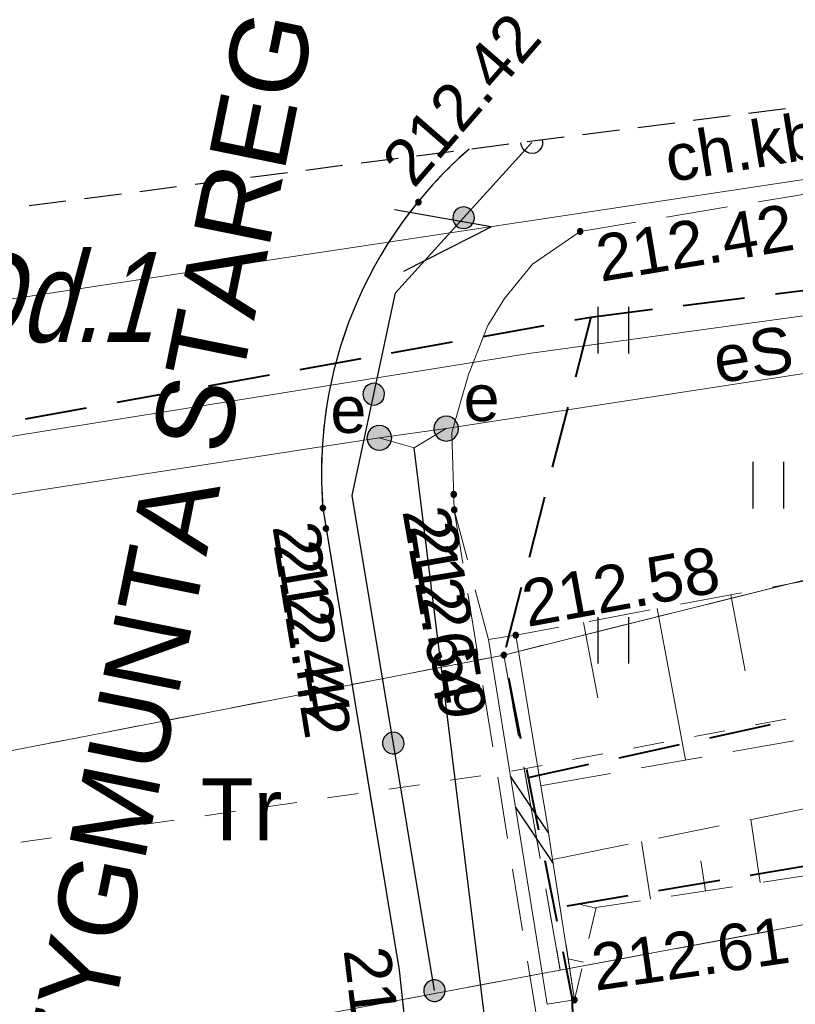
# Model space of a CAD drawing. Header units: metres. Extents: x 7419414 to 7419803, y 5549484 to 5549731.
# Tile 97 of 102: x 7419591 to 7419604, y 5549662 to 5549678. Entities that reach past the tile are written whole.
import ezdxf
from ezdxf.enums import TextEntityAlignment as Align

# ---------------------------------------------------------------- set-up
doc = ezdxf.new("R2010")
doc.units = ezdxf.units.M
doc.header["$MEASUREMENT"] = 0
doc.layers.get('0').update_dxf_attribs({"color": 250})
for name, color, linetype, lineweight in [('EGDE', 7, 'Continuous', 13), ('EGKK', 82, 'Continuous', 13), ('EGUG', 96, 'Continuous', 13), ('EGUG_O', 96, 'Continuous', 13), ('GELULI_O', 7, 'Continuous', 13), ('LINIE ROZGRANICZAJĄCE MPZP', 212, 'Continuous', 0), ('OTDN', 7, 'Continuous', 13), ('OTKC', 7, 'Continuous', 13), ('OTKC_O', 7, 'Continuous', 13), ('OTKJ', 7, 'Continuous', 13), ('OTKK', 7, 'Continuous', 30), ('OTOO', 7, 'Continuous', 30), ('OTRK', 7, 'Continuous', 13), ('OTRS_O', 7, 'Continuous', 13), ('OTZT', 7, 'Continuous', 13), ('pomiar słupy', 250, 'Continuous', 0), ('SUEP', 1, 'Continuous', 13), ('SUEP_O', 1, 'Continuous', 13), ('SUEU_O', 1, 'Continuous', 13), ('SULO', 7, 'Continuous', 30), ('sutp', 250, 'Continuous', 0), ('TABELA', 8, 'Continuous', 0), ('Zakres', 7, 'Continuous', 0)]:
    doc.layers.add(name, color=color, linetype=linetype, lineweight=lineweight)
doc.styles.add('Arial', font='arial.ttf')

msp = doc.modelspace()

# ---------------------------------------------------------------- hatches: boundary and pattern name
at = {"linetype": 'Continuous'}
for points in [[(7419597.42, 5549674.645), (7419597.408, 5549674.647), (7419597.397, 5549674.651), (7419597.388, 5549674.658), (7419597.381, 5549674.668), (7419597.377, 5549674.678), (7419597.375, 5549674.69), (7419597.377, 5549674.702), (7419597.381, 5549674.713), (7419597.388, 5549674.722), (7419597.397, 5549674.729), (7419597.408, 5549674.733), (7419597.42, 5549674.735), (7419597.432, 5549674.733), (7419597.443, 5549674.729), (7419597.452, 5549674.722), (7419597.459, 5549674.713), (7419597.463, 5549674.702), (7419597.465, 5549674.69), (7419597.463, 5549674.678), (7419597.459, 5549674.668), (7419597.452, 5549674.658), (7419597.443, 5549674.651), (7419597.432, 5549674.647)], [(7419598.158, 5549674.265), (7419598.113, 5549674.269), (7419598.07, 5549674.284), (7419598.032, 5549674.311), (7419598.003, 5549674.345), (7419597.983, 5549674.387), (7419597.975, 5549674.432), (7419597.979, 5549674.477), (7419597.994, 5549674.52), (7419598.021, 5549674.558), (7419598.055, 5549674.587), (7419598.097, 5549674.607), (7419598.142, 5549674.615), (7419598.187, 5549674.611), (7419598.23, 5549674.596), (7419598.268, 5549674.569), (7419598.297, 5549674.535), (7419598.317, 5549674.493), (7419598.325, 5549674.448), (7419598.321, 5549674.403), (7419598.306, 5549674.36), (7419598.279, 5549674.322), (7419598.245, 5549674.293), (7419598.203, 5549674.273)], [(7419598.158, 5549674.265), (7419598.113, 5549674.269), (7419598.07, 5549674.284), (7419598.032, 5549674.311), (7419598.003, 5549674.345), (7419597.983, 5549674.387), (7419597.975, 5549674.432), (7419597.979, 5549674.477), (7419597.994, 5549674.52), (7419598.021, 5549674.558), (7419598.055, 5549674.587), (7419598.097, 5549674.607), (7419598.142, 5549674.615), (7419598.187, 5549674.611), (7419598.23, 5549674.596), (7419598.268, 5549674.569), (7419598.297, 5549674.535), (7419598.317, 5549674.493), (7419598.325, 5549674.448), (7419598.321, 5549674.403), (7419598.306, 5549674.36), (7419598.279, 5549674.322), (7419598.245, 5549674.293), (7419598.203, 5549674.273)], [(7419600.03, 5549674.175), (7419600.018, 5549674.177), (7419600.008, 5549674.181), (7419599.998, 5549674.188), (7419599.991, 5549674.198), (7419599.987, 5549674.208), (7419599.985, 5549674.22), (7419599.987, 5549674.232), (7419599.991, 5549674.243), (7419599.998, 5549674.252), (7419600.008, 5549674.259), (7419600.018, 5549674.263), (7419600.03, 5549674.265), (7419600.042, 5549674.263), (7419600.053, 5549674.259), (7419600.062, 5549674.252), (7419600.069, 5549674.243), (7419600.073, 5549674.232), (7419600.075, 5549674.22), (7419600.073, 5549674.208), (7419600.069, 5549674.198), (7419600.062, 5549674.188), (7419600.053, 5549674.181), (7419600.042, 5549674.177)], [(7419596.709, 5549671.42), (7419596.663, 5549671.424), (7419596.62, 5549671.439), (7419596.583, 5549671.465), (7419596.553, 5549671.5), (7419596.533, 5549671.541), (7419596.525, 5549671.586), (7419596.529, 5549671.632), (7419596.544, 5549671.675), (7419596.57, 5549671.712), (7419596.605, 5549671.742), (7419596.646, 5549671.762), (7419596.691, 5549671.77), (7419596.737, 5549671.766), (7419596.78, 5549671.751), (7419596.817, 5549671.725), (7419596.847, 5549671.69), (7419596.867, 5549671.649), (7419596.875, 5549671.604), (7419596.871, 5549671.558), (7419596.856, 5549671.515), (7419596.83, 5549671.478), (7419596.795, 5549671.448), (7419596.754, 5549671.428)], [(7419596.709, 5549671.42), (7419596.663, 5549671.424), (7419596.62, 5549671.439), (7419596.583, 5549671.465), (7419596.553, 5549671.5), (7419596.533, 5549671.541), (7419596.525, 5549671.586), (7419596.529, 5549671.632), (7419596.544, 5549671.675), (7419596.57, 5549671.712), (7419596.605, 5549671.742), (7419596.646, 5549671.762), (7419596.691, 5549671.77), (7419596.737, 5549671.766), (7419596.78, 5549671.751), (7419596.817, 5549671.725), (7419596.847, 5549671.69), (7419596.867, 5549671.649), (7419596.875, 5549671.604), (7419596.871, 5549671.558), (7419596.856, 5549671.515), (7419596.83, 5549671.478), (7419596.795, 5549671.448), (7419596.754, 5549671.428)], [(7419597.87, 5549670.84), (7419597.818, 5549670.847), (7419597.77, 5549670.867), (7419597.729, 5549670.899), (7419597.697, 5549670.94), (7419597.677, 5549670.988), (7419597.67, 5549671.04), (7419597.677, 5549671.092), (7419597.697, 5549671.14), (7419597.729, 5549671.181), (7419597.77, 5549671.213), (7419597.818, 5549671.233), (7419597.87, 5549671.24), (7419597.922, 5549671.233), (7419597.97, 5549671.213), (7419598.011, 5549671.181), (7419598.043, 5549671.14), (7419598.063, 5549671.092), (7419598.07, 5549671.04), (7419598.063, 5549670.988), (7419598.043, 5549670.94), (7419598.011, 5549670.899), (7419597.97, 5549670.867), (7419597.922, 5549670.847)], [(7419596.79, 5549670.69), (7419596.738, 5549670.697), (7419596.69, 5549670.717), (7419596.649, 5549670.749), (7419596.617, 5549670.79), (7419596.597, 5549670.838), (7419596.59, 5549670.89), (7419596.597, 5549670.942), (7419596.617, 5549670.99), (7419596.649, 5549671.031), (7419596.69, 5549671.063), (7419596.738, 5549671.083), (7419596.79, 5549671.09), (7419596.842, 5549671.083), (7419596.89, 5549671.063), (7419596.931, 5549671.031), (7419596.963, 5549670.99), (7419596.983, 5549670.942), (7419596.99, 5549670.89), (7419596.983, 5549670.838), (7419596.963, 5549670.79), (7419596.931, 5549670.749), (7419596.89, 5549670.717), (7419596.842, 5549670.697)], [(7419597.99, 5549669.935), (7419597.978, 5549669.937), (7419597.968, 5549669.941), (7419597.958, 5549669.948), (7419597.951, 5549669.958), (7419597.947, 5549669.968), (7419597.945, 5549669.98), (7419597.947, 5549669.992), (7419597.951, 5549670.003), (7419597.958, 5549670.012), (7419597.968, 5549670.019), (7419597.978, 5549670.023), (7419597.99, 5549670.025), (7419598.002, 5549670.023), (7419598.013, 5549670.019), (7419598.022, 5549670.012), (7419598.029, 5549670.003), (7419598.033, 5549669.992), (7419598.035, 5549669.98), (7419598.033, 5549669.968), (7419598.029, 5549669.958), (7419598.022, 5549669.948), (7419598.013, 5549669.941), (7419598.002, 5549669.937)], [(7419595.88, 5549669.715), (7419595.868, 5549669.717), (7419595.857, 5549669.721), (7419595.848, 5549669.728), (7419595.841, 5549669.738), (7419595.837, 5549669.748), (7419595.835, 5549669.76), (7419595.837, 5549669.772), (7419595.841, 5549669.783), (7419595.848, 5549669.792), (7419595.857, 5549669.799), (7419595.868, 5549669.803), (7419595.88, 5549669.805), (7419595.892, 5549669.803), (7419595.902, 5549669.799), (7419595.912, 5549669.792), (7419595.919, 5549669.783), (7419595.923, 5549669.772), (7419595.925, 5549669.76), (7419595.923, 5549669.748), (7419595.919, 5549669.738), (7419595.912, 5549669.728), (7419595.902, 5549669.721), (7419595.892, 5549669.717)], [(7419598, 5549669.685), (7419597.988, 5549669.687), (7419597.978, 5549669.691), (7419597.968, 5549669.698), (7419597.961, 5549669.708), (7419597.957, 5549669.718), (7419597.955, 5549669.73), (7419597.957, 5549669.742), (7419597.961, 5549669.753), (7419597.968, 5549669.762), (7419597.978, 5549669.769), (7419597.988, 5549669.773), (7419598, 5549669.775), (7419598.012, 5549669.773), (7419598.022, 5549669.769), (7419598.032, 5549669.762), (7419598.039, 5549669.753), (7419598.043, 5549669.742), (7419598.045, 5549669.73), (7419598.043, 5549669.718), (7419598.039, 5549669.708), (7419598.032, 5549669.698), (7419598.022, 5549669.691), (7419598.012, 5549669.687)], [(7419595.93, 5549669.385), (7419595.918, 5549669.387), (7419595.907, 5549669.391), (7419595.898, 5549669.398), (7419595.891, 5549669.408), (7419595.887, 5549669.418), (7419595.885, 5549669.43), (7419595.887, 5549669.442), (7419595.891, 5549669.453), (7419595.898, 5549669.462), (7419595.907, 5549669.469), (7419595.918, 5549669.473), (7419595.93, 5549669.475), (7419595.942, 5549669.473), (7419595.952, 5549669.469), (7419595.962, 5549669.462), (7419595.969, 5549669.453), (7419595.973, 5549669.442), (7419595.975, 5549669.43), (7419595.973, 5549669.418), (7419595.969, 5549669.408), (7419595.962, 5549669.398), (7419595.952, 5549669.391), (7419595.942, 5549669.387)], [(7419598.99, 5549667.665), (7419598.978, 5549667.667), (7419598.968, 5549667.671), (7419598.958, 5549667.678), (7419598.951, 5549667.688), (7419598.947, 5549667.698), (7419598.945, 5549667.71), (7419598.947, 5549667.722), (7419598.951, 5549667.732), (7419598.958, 5549667.742), (7419598.968, 5549667.749), (7419598.978, 5549667.753), (7419598.99, 5549667.755), (7419599.002, 5549667.753), (7419599.013, 5549667.749), (7419599.022, 5549667.742), (7419599.029, 5549667.732), (7419599.033, 5549667.722), (7419599.035, 5549667.71), (7419599.033, 5549667.698), (7419599.029, 5549667.688), (7419599.022, 5549667.678), (7419599.013, 5549667.671), (7419599.002, 5549667.667)], [(7419598.8, 5549667.345), (7419598.786, 5549667.347), (7419598.774, 5549667.354), (7419598.764, 5549667.364), (7419598.757, 5549667.376), (7419598.755, 5549667.39), (7419598.757, 5549667.404), (7419598.764, 5549667.416), (7419598.774, 5549667.426), (7419598.786, 5549667.433), (7419598.8, 5549667.435), (7419598.814, 5549667.433), (7419598.826, 5549667.426), (7419598.836, 5549667.416), (7419598.843, 5549667.404), (7419598.845, 5549667.39), (7419598.843, 5549667.376), (7419598.836, 5549667.364), (7419598.826, 5549667.354), (7419598.814, 5549667.347)], [(7419596.998, 5549665.796), (7419596.954, 5549665.806), (7419596.913, 5549665.828), (7419596.88, 5549665.859), (7419596.856, 5549665.898), (7419596.842, 5549665.941), (7419596.841, 5549665.987), (7419596.851, 5549666.031), (7419596.873, 5549666.072), (7419596.904, 5549666.105), (7419596.943, 5549666.129), (7419596.986, 5549666.143), (7419597.032, 5549666.144), (7419597.076, 5549666.134), (7419597.117, 5549666.112), (7419597.15, 5549666.081), (7419597.174, 5549666.042), (7419597.188, 5549665.999), (7419597.189, 5549665.953), (7419597.179, 5549665.909), (7419597.157, 5549665.868), (7419597.126, 5549665.835), (7419597.087, 5549665.811), (7419597.044, 5549665.797)], [(7419596.998, 5549665.796), (7419596.954, 5549665.806), (7419596.913, 5549665.828), (7419596.88, 5549665.859), (7419596.856, 5549665.898), (7419596.842, 5549665.941), (7419596.841, 5549665.987), (7419596.851, 5549666.031), (7419596.873, 5549666.072), (7419596.904, 5549666.105), (7419596.943, 5549666.129), (7419596.986, 5549666.143), (7419597.032, 5549666.144), (7419597.076, 5549666.134), (7419597.117, 5549666.112), (7419597.15, 5549666.081), (7419597.174, 5549666.042), (7419597.188, 5549665.999), (7419597.189, 5549665.953), (7419597.179, 5549665.909), (7419597.157, 5549665.868), (7419597.126, 5549665.835), (7419597.087, 5549665.811), (7419597.044, 5549665.797)], [(7419597.663, 5549661.806), (7419597.619, 5549661.816), (7419597.578, 5549661.838), (7419597.545, 5549661.869), (7419597.521, 5549661.908), (7419597.507, 5549661.951), (7419597.506, 5549661.997), (7419597.516, 5549662.041), (7419597.538, 5549662.082), (7419597.569, 5549662.115), (7419597.608, 5549662.139), (7419597.651, 5549662.153), (7419597.697, 5549662.154), (7419597.741, 5549662.144), (7419597.782, 5549662.122), (7419597.815, 5549662.091), (7419597.839, 5549662.052), (7419597.853, 5549662.009), (7419597.854, 5549661.963), (7419597.844, 5549661.919), (7419597.822, 5549661.878), (7419597.791, 5549661.845), (7419597.752, 5549661.821), (7419597.709, 5549661.807)], [(7419599.94, 5549661.785), (7419599.928, 5549661.787), (7419599.917, 5549661.791), (7419599.908, 5549661.798), (7419599.901, 5549661.808), (7419599.897, 5549661.818), (7419599.895, 5549661.83), (7419599.897, 5549661.842), (7419599.901, 5549661.853), (7419599.908, 5549661.862), (7419599.917, 5549661.869), (7419599.928, 5549661.873), (7419599.94, 5549661.875), (7419599.952, 5549661.873), (7419599.962, 5549661.869), (7419599.972, 5549661.862), (7419599.979, 5549661.853), (7419599.983, 5549661.842), (7419599.985, 5549661.83), (7419599.983, 5549661.818), (7419599.979, 5549661.808), (7419599.972, 5549661.798), (7419599.962, 5549661.791), (7419599.952, 5549661.787)]]:
    msp.add_hatch(color=0, dxfattribs=at).paths.add_polyline_path(points)

# ---------------------------------------------------------------- linework, layer by layer
at = {"color": 0, "linetype": 'Continuous'}
for p, q in [((7419600.313, 5549673.003), (7419600.313, 5549672.253)), ((7419600.813, 5549672.253), (7419600.813, 5549673.003)), ((7419602.813, 5549670.503), (7419602.813, 5549669.753)), ((7419603.313, 5549669.753), (7419603.313, 5549670.503)), ((7419600.313, 5549668.003), (7419600.313, 5549667.253)), ((7419600.813, 5549667.253), (7419600.813, 5549668.003)), ((7419599.519, 5549664.523), (7419598.907, 5549665.438)), ((7419599.598, 5549664.029), (7419598.986, 5549664.944))]:
    msp.add_line(p, q, dxfattribs=at)
at = {"color": 0, "flags": 128}
msp.add_lwpolyline([(7419599.418, 5549675.698), (7419599.425, 5549675.658), (7419599.421, 5549675.613), (7419599.406, 5549675.57), (7419599.379, 5549675.532), (7419599.345, 5549675.503), (7419599.303, 5549675.483), (7419599.258, 5549675.475), (7419599.213, 5549675.479), (7419599.17, 5549675.494), (7419599.132, 5549675.521), (7419599.103, 5549675.555), (7419599.083, 5549675.597), (7419599.075, 5549675.642), (7419599.076, 5549675.654)], dxfattribs=at)
at = {"color": 0, "linetype": 'Continuous', "flags": 128}
for points in [[(7419597.375, 5549674.69), (7419597.377, 5549674.678), (7419597.381, 5549674.668), (7419597.388, 5549674.658), (7419597.397, 5549674.651), (7419597.408, 5549674.647), (7419597.42, 5549674.645), (7419597.432, 5549674.647), (7419597.443, 5549674.651), (7419597.452, 5549674.658), (7419597.459, 5549674.668), (7419597.463, 5549674.678), (7419597.465, 5549674.69), (7419597.463, 5549674.702), (7419597.459, 5549674.713), (7419597.452, 5549674.722), (7419597.443, 5549674.729), (7419597.432, 5549674.733), (7419597.42, 5549674.735), (7419597.408, 5549674.733), (7419597.397, 5549674.729), (7419597.388, 5549674.722), (7419597.381, 5549674.713), (7419597.377, 5549674.702), (7419597.375, 5549674.69)], [(7419598.032, 5549674.311), (7419598.07, 5549674.284), (7419598.113, 5549674.269), (7419598.158, 5549674.265), (7419598.203, 5549674.273), (7419598.245, 5549674.293), (7419598.279, 5549674.322), (7419598.306, 5549674.36), (7419598.321, 5549674.403), (7419598.325, 5549674.448), (7419598.317, 5549674.493), (7419598.297, 5549674.535), (7419598.268, 5549674.569), (7419598.23, 5549674.596), (7419598.187, 5549674.611), (7419598.142, 5549674.615), (7419598.097, 5549674.607), (7419598.055, 5549674.587), (7419598.021, 5549674.558), (7419597.994, 5549674.52), (7419597.979, 5549674.477), (7419597.975, 5549674.432), (7419597.983, 5549674.387), (7419598.003, 5549674.345), (7419598.032, 5549674.311)], [(7419598.032, 5549674.311), (7419598.07, 5549674.284), (7419598.113, 5549674.269), (7419598.158, 5549674.265), (7419598.203, 5549674.273), (7419598.245, 5549674.293), (7419598.279, 5549674.322), (7419598.306, 5549674.36), (7419598.321, 5549674.403), (7419598.325, 5549674.448), (7419598.317, 5549674.493), (7419598.297, 5549674.535), (7419598.268, 5549674.569), (7419598.23, 5549674.596), (7419598.187, 5549674.611), (7419598.142, 5549674.615), (7419598.097, 5549674.607), (7419598.055, 5549674.587), (7419598.021, 5549674.558), (7419597.994, 5549674.52), (7419597.979, 5549674.477), (7419597.975, 5549674.432), (7419597.983, 5549674.387), (7419598.003, 5549674.345), (7419598.032, 5549674.311)], [(7419599.985, 5549674.22), (7419599.987, 5549674.208), (7419599.991, 5549674.198), (7419599.998, 5549674.188), (7419600.008, 5549674.181), (7419600.018, 5549674.177), (7419600.03, 5549674.175), (7419600.042, 5549674.177), (7419600.053, 5549674.181), (7419600.062, 5549674.188), (7419600.069, 5549674.198), (7419600.073, 5549674.208), (7419600.075, 5549674.22), (7419600.073, 5549674.232), (7419600.069, 5549674.243), (7419600.062, 5549674.252), (7419600.053, 5549674.259), (7419600.042, 5549674.263), (7419600.03, 5549674.265), (7419600.018, 5549674.263), (7419600.008, 5549674.259), (7419599.998, 5549674.252), (7419599.991, 5549674.243), (7419599.987, 5549674.232), (7419599.985, 5549674.22)], [(7419596.663, 5549671.424), (7419596.709, 5549671.42), (7419596.754, 5549671.428), (7419596.795, 5549671.448), (7419596.83, 5549671.478), (7419596.856, 5549671.515), (7419596.871, 5549671.558), (7419596.875, 5549671.604), (7419596.867, 5549671.649), (7419596.847, 5549671.69), (7419596.817, 5549671.725), (7419596.78, 5549671.751), (7419596.737, 5549671.766), (7419596.691, 5549671.77), (7419596.646, 5549671.762), (7419596.605, 5549671.742), (7419596.57, 5549671.712), (7419596.544, 5549671.675), (7419596.529, 5549671.632), (7419596.525, 5549671.586), (7419596.533, 5549671.541), (7419596.553, 5549671.5), (7419596.583, 5549671.465), (7419596.62, 5549671.439), (7419596.663, 5549671.424)], [(7419596.663, 5549671.424), (7419596.709, 5549671.42), (7419596.754, 5549671.428), (7419596.795, 5549671.448), (7419596.83, 5549671.478), (7419596.856, 5549671.515), (7419596.871, 5549671.558), (7419596.875, 5549671.604), (7419596.867, 5549671.649), (7419596.847, 5549671.69), (7419596.817, 5549671.725), (7419596.78, 5549671.751), (7419596.737, 5549671.766), (7419596.691, 5549671.77), (7419596.646, 5549671.762), (7419596.605, 5549671.742), (7419596.57, 5549671.712), (7419596.544, 5549671.675), (7419596.529, 5549671.632), (7419596.525, 5549671.586), (7419596.533, 5549671.541), (7419596.553, 5549671.5), (7419596.583, 5549671.465), (7419596.62, 5549671.439), (7419596.663, 5549671.424)], [(7419597.67, 5549671.04), (7419597.677, 5549670.988), (7419597.697, 5549670.94), (7419597.729, 5549670.899), (7419597.77, 5549670.867), (7419597.818, 5549670.847), (7419597.87, 5549670.84), (7419597.922, 5549670.847), (7419597.97, 5549670.867), (7419598.011, 5549670.899), (7419598.043, 5549670.94), (7419598.063, 5549670.988), (7419598.07, 5549671.04), (7419598.063, 5549671.092), (7419598.043, 5549671.14), (7419598.011, 5549671.181), (7419597.97, 5549671.213), (7419597.922, 5549671.233), (7419597.87, 5549671.24), (7419597.818, 5549671.233), (7419597.77, 5549671.213), (7419597.729, 5549671.181), (7419597.697, 5549671.14), (7419597.677, 5549671.092), (7419597.67, 5549671.04)], [(7419596.59, 5549670.89), (7419596.597, 5549670.838), (7419596.617, 5549670.79), (7419596.649, 5549670.749), (7419596.69, 5549670.717), (7419596.738, 5549670.697), (7419596.79, 5549670.69), (7419596.842, 5549670.697), (7419596.89, 5549670.717), (7419596.931, 5549670.749), (7419596.963, 5549670.79), (7419596.983, 5549670.838), (7419596.99, 5549670.89), (7419596.983, 5549670.942), (7419596.963, 5549670.99), (7419596.931, 5549671.031), (7419596.89, 5549671.063), (7419596.842, 5549671.083), (7419596.79, 5549671.09), (7419596.738, 5549671.083), (7419596.69, 5549671.063), (7419596.649, 5549671.031), (7419596.617, 5549670.99), (7419596.597, 5549670.942), (7419596.59, 5549670.89)], [(7419597.945, 5549669.98), (7419597.947, 5549669.968), (7419597.951, 5549669.958), (7419597.958, 5549669.948), (7419597.968, 5549669.941), (7419597.978, 5549669.937), (7419597.99, 5549669.935), (7419598.002, 5549669.937), (7419598.013, 5549669.941), (7419598.022, 5549669.948), (7419598.029, 5549669.958), (7419598.033, 5549669.968), (7419598.035, 5549669.98), (7419598.033, 5549669.992), (7419598.029, 5549670.003), (7419598.022, 5549670.012), (7419598.013, 5549670.019), (7419598.002, 5549670.023), (7419597.99, 5549670.025), (7419597.978, 5549670.023), (7419597.968, 5549670.019), (7419597.958, 5549670.012), (7419597.951, 5549670.003), (7419597.947, 5549669.992), (7419597.945, 5549669.98)], [(7419595.835, 5549669.76), (7419595.837, 5549669.748), (7419595.841, 5549669.738), (7419595.848, 5549669.728), (7419595.857, 5549669.721), (7419595.868, 5549669.717), (7419595.88, 5549669.715), (7419595.892, 5549669.717), (7419595.902, 5549669.721), (7419595.912, 5549669.728), (7419595.919, 5549669.738), (7419595.923, 5549669.748), (7419595.925, 5549669.76), (7419595.923, 5549669.772), (7419595.919, 5549669.783), (7419595.912, 5549669.792), (7419595.902, 5549669.799), (7419595.892, 5549669.803), (7419595.88, 5549669.805), (7419595.868, 5549669.803), (7419595.857, 5549669.799), (7419595.848, 5549669.792), (7419595.841, 5549669.783), (7419595.837, 5549669.772), (7419595.835, 5549669.76)], [(7419597.955, 5549669.73), (7419597.957, 5549669.718), (7419597.961, 5549669.708), (7419597.968, 5549669.698), (7419597.978, 5549669.691), (7419597.988, 5549669.687), (7419598, 5549669.685), (7419598.012, 5549669.687), (7419598.022, 5549669.691), (7419598.032, 5549669.698), (7419598.039, 5549669.708), (7419598.043, 5549669.718), (7419598.045, 5549669.73), (7419598.043, 5549669.742), (7419598.039, 5549669.753), (7419598.032, 5549669.762), (7419598.022, 5549669.769), (7419598.012, 5549669.773), (7419598, 5549669.775), (7419597.988, 5549669.773), (7419597.978, 5549669.769), (7419597.968, 5549669.762), (7419597.961, 5549669.753), (7419597.957, 5549669.742), (7419597.955, 5549669.73)], [(7419595.885, 5549669.43), (7419595.887, 5549669.418), (7419595.891, 5549669.408), (7419595.898, 5549669.398), (7419595.907, 5549669.391), (7419595.918, 5549669.387), (7419595.93, 5549669.385), (7419595.942, 5549669.387), (7419595.952, 5549669.391), (7419595.962, 5549669.398), (7419595.969, 5549669.408), (7419595.973, 5549669.418), (7419595.975, 5549669.43), (7419595.973, 5549669.442), (7419595.969, 5549669.453), (7419595.962, 5549669.462), (7419595.952, 5549669.469), (7419595.942, 5549669.473), (7419595.93, 5549669.475), (7419595.918, 5549669.473), (7419595.907, 5549669.469), (7419595.898, 5549669.462), (7419595.891, 5549669.453), (7419595.887, 5549669.442), (7419595.885, 5549669.43)], [(7419598.945, 5549667.71), (7419598.947, 5549667.698), (7419598.951, 5549667.688), (7419598.958, 5549667.678), (7419598.968, 5549667.671), (7419598.978, 5549667.667), (7419598.99, 5549667.665), (7419599.002, 5549667.667), (7419599.013, 5549667.671), (7419599.022, 5549667.678), (7419599.029, 5549667.688), (7419599.033, 5549667.698), (7419599.035, 5549667.71), (7419599.033, 5549667.722), (7419599.029, 5549667.732), (7419599.022, 5549667.742), (7419599.013, 5549667.749), (7419599.002, 5549667.753), (7419598.99, 5549667.755), (7419598.978, 5549667.753), (7419598.968, 5549667.749), (7419598.958, 5549667.742), (7419598.951, 5549667.732), (7419598.947, 5549667.722), (7419598.945, 5549667.71)], [(7419598.8, 5549667.345), (7419598.814, 5549667.347), (7419598.826, 5549667.354), (7419598.836, 5549667.364), (7419598.843, 5549667.376), (7419598.845, 5549667.39), (7419598.843, 5549667.404), (7419598.836, 5549667.416), (7419598.826, 5549667.426), (7419598.814, 5549667.433), (7419598.8, 5549667.435), (7419598.786, 5549667.433), (7419598.774, 5549667.426), (7419598.764, 5549667.416), (7419598.757, 5549667.404), (7419598.755, 5549667.39), (7419598.757, 5549667.376), (7419598.764, 5549667.364), (7419598.774, 5549667.354), (7419598.786, 5549667.347), (7419598.8, 5549667.345)], [(7419597.044, 5549665.797), (7419597.087, 5549665.811), (7419597.126, 5549665.835), (7419597.157, 5549665.868), (7419597.179, 5549665.909), (7419597.189, 5549665.953), (7419597.188, 5549665.999), (7419597.174, 5549666.042), (7419597.15, 5549666.081), (7419597.117, 5549666.112), (7419597.076, 5549666.134), (7419597.032, 5549666.144), (7419596.986, 5549666.143), (7419596.943, 5549666.129), (7419596.904, 5549666.105), (7419596.873, 5549666.072), (7419596.851, 5549666.031), (7419596.841, 5549665.987), (7419596.842, 5549665.941), (7419596.856, 5549665.898), (7419596.88, 5549665.859), (7419596.913, 5549665.828), (7419596.954, 5549665.806), (7419596.998, 5549665.796), (7419597.044, 5549665.797)], [(7419597.044, 5549665.797), (7419597.087, 5549665.811), (7419597.126, 5549665.835), (7419597.157, 5549665.868), (7419597.179, 5549665.909), (7419597.189, 5549665.953), (7419597.188, 5549665.999), (7419597.174, 5549666.042), (7419597.15, 5549666.081), (7419597.117, 5549666.112), (7419597.076, 5549666.134), (7419597.032, 5549666.144), (7419596.986, 5549666.143), (7419596.943, 5549666.129), (7419596.904, 5549666.105), (7419596.873, 5549666.072), (7419596.851, 5549666.031), (7419596.841, 5549665.987), (7419596.842, 5549665.941), (7419596.856, 5549665.898), (7419596.88, 5549665.859), (7419596.913, 5549665.828), (7419596.954, 5549665.806), (7419596.998, 5549665.796), (7419597.044, 5549665.797)], [(7419597.709, 5549661.807), (7419597.752, 5549661.821), (7419597.791, 5549661.845), (7419597.822, 5549661.878), (7419597.844, 5549661.919), (7419597.854, 5549661.963), (7419597.853, 5549662.009), (7419597.839, 5549662.052), (7419597.815, 5549662.091), (7419597.782, 5549662.122), (7419597.741, 5549662.144), (7419597.697, 5549662.154), (7419597.651, 5549662.153), (7419597.608, 5549662.139), (7419597.569, 5549662.115), (7419597.538, 5549662.082), (7419597.516, 5549662.041), (7419597.506, 5549661.997), (7419597.507, 5549661.951), (7419597.521, 5549661.908), (7419597.545, 5549661.869), (7419597.578, 5549661.838), (7419597.619, 5549661.816), (7419597.663, 5549661.806), (7419597.709, 5549661.807)], [(7419599.895, 5549661.83), (7419599.897, 5549661.818), (7419599.901, 5549661.808), (7419599.908, 5549661.798), (7419599.917, 5549661.791), (7419599.928, 5549661.787), (7419599.94, 5549661.785), (7419599.952, 5549661.787), (7419599.962, 5549661.791), (7419599.972, 5549661.798), (7419599.979, 5549661.808), (7419599.983, 5549661.818), (7419599.985, 5549661.83), (7419599.983, 5549661.842), (7419599.979, 5549661.853), (7419599.972, 5549661.862), (7419599.962, 5549661.869), (7419599.952, 5549661.873), (7419599.94, 5549661.875), (7419599.928, 5549661.873), (7419599.917, 5549661.869), (7419599.908, 5549661.862), (7419599.901, 5549661.853), (7419599.897, 5549661.842), (7419599.895, 5549661.83)]]:
    msp.add_lwpolyline(points, close=True, dxfattribs=at)
msp.add_lwpolyline([(7419597.186, 5549673.577), (7419598.594, 5549674.295), (7419597.037, 5549674.566)], dxfattribs=at)
at = {"layer": 'EGDE', "color": 250, "linetype": 'Continuous', "lineweight": 0, "flags": 128}
for points in [[(7419624.854, 5549673.89), (7419624.8, 5549673.88), (7419598.8, 5549667.39), (7419587.56, 5549665.21), (7419575.48, 5549664.19), (7419564.39, 5549662.19), (7419563.19, 5549661.96), (7419553.44, 5549661.25), (7419525.33, 5549656.97), (7419518.53, 5549654.85), (7419502.4, 5549649.81), (7419472.27, 5549640.92), (7419444.75, 5549635.91), (7419446.03, 5549630.99), (7419462.45, 5549628.77), (7419462.29, 5549628.43), (7419509.38, 5549641.39), (7419528.76, 5549648.51), (7419538.53, 5549652.48), (7419556.13, 5549655.93), (7419588.38, 5549660.2), (7419606.85, 5549663.64), (7419614.77, 5549665.7), (7419624.134, 5549667.767)], [(7419508.973, 5549664.091), (7419531.94, 5549661.5), (7419553.44, 5549661.25), (7419563.19, 5549661.96), (7419564.39, 5549662.19), (7419575.48, 5549664.19), (7419587.56, 5549665.21), (7419598.8, 5549667.39), (7419624.8, 5549673.88), (7419624.854, 5549673.89)]]:
    msp.add_lwpolyline(points, dxfattribs=at)
msp.add_lwpolyline([(7419606.85, 5549663.64), (7419588.38, 5549660.2), (7419556.13, 5549655.93), (7419538.53, 5549652.48), (7419528.76, 5549648.51), (7419509.38, 5549641.39), (7419523.27, 5549643.29), (7419540.13, 5549643.06), (7419557.7, 5549643.96), (7419589.07, 5549649.42), (7419609.66, 5549653.24), (7419606.85, 5549663.64)], close=True, dxfattribs=at)
at = {"layer": 'EGKK', "color": 82, "linetype": 'Continuous', "lineweight": 13}
for p, q in [((7419603.796, 5549668.637), (7419602.34, 5549668.274)), ((7419601.855, 5549668.153), (7419600.4, 5549667.789)), ((7419599.915, 5549667.668), (7419598.8, 5549667.39)), ((7419598.8, 5549667.39), (7419599.035, 5549666.08)), ((7419599.123, 5549665.588), (7419599.387, 5549664.112)), ((7419599.475, 5549663.62), (7419599.71, 5549662.31)), ((7419601.56, 5549662.655), (7419603.034, 5549662.929)), ((7419599.71, 5549662.31), (7419601.068, 5549662.563))]:
    msp.add_line(p, q, dxfattribs=at)
at = {"layer": 'EGUG', "color": 96, "linetype": 'Continuous', "lineweight": 13}
for p, q in [((7419602.825, 5549668.395), (7419603.31, 5549668.516)), ((7419603.31, 5549668.516), (7419602.825, 5549668.395)), ((7419601.855, 5549668.153), (7419602.34, 5549668.274)), ((7419602.34, 5549668.274), (7419601.855, 5549668.153)), ((7419600.885, 5549667.91), (7419601.37, 5549668.032)), ((7419601.37, 5549668.032), (7419600.885, 5549667.91)), ((7419599.915, 5549667.668), (7419600.4, 5549667.789)), ((7419600.4, 5549667.789), (7419599.915, 5549667.668)), ((7419598.8, 5549667.39), (7419599.43, 5549667.547)), ((7419599.43, 5549667.547), (7419598.8, 5549667.39)), ((7419598.8, 5549667.39), (7419598.334, 5549667.3)), ((7419598.334, 5549667.3), (7419598.8, 5549667.39)), ((7419598.858, 5549667.065), (7419598.8, 5549667.39)), ((7419598.8, 5549667.39), (7419598.858, 5549667.065)), ((7419597.843, 5549667.204), (7419597.352, 5549667.109)), ((7419597.352, 5549667.109), (7419597.843, 5549667.204)), ((7419596.861, 5549667.014), (7419596.371, 5549666.919)), ((7419596.371, 5549666.919), (7419596.861, 5549667.014)), ((7419595.88, 5549666.824), (7419595.389, 5549666.728)), ((7419595.389, 5549666.728), (7419595.88, 5549666.824)), ((7419594.898, 5549666.633), (7419594.407, 5549666.538)), ((7419594.407, 5549666.538), (7419594.898, 5549666.633)), ((7419599.035, 5549666.08), (7419598.946, 5549666.573)), ((7419598.946, 5549666.573), (7419599.035, 5549666.08)), ((7419593.916, 5549666.443), (7419593.425, 5549666.348)), ((7419593.425, 5549666.348), (7419593.916, 5549666.443)), ((7419592.935, 5549666.252), (7419592.444, 5549666.157)), ((7419592.444, 5549666.157), (7419592.935, 5549666.252)), ((7419591.953, 5549666.062), (7419591.462, 5549665.967)), ((7419591.462, 5549665.967), (7419591.953, 5549666.062)), ((7419599.211, 5549665.096), (7419599.123, 5549665.588)), ((7419599.123, 5549665.588), (7419599.211, 5549665.096)), ((7419599.387, 5549664.112), (7419599.299, 5549664.604)), ((7419599.299, 5549664.604), (7419599.387, 5549664.112)), ((7419599.564, 5549663.127), (7419599.475, 5549663.62)), ((7419599.475, 5549663.62), (7419599.564, 5549663.127)), ((7419603.034, 5549662.929), (7419602.543, 5549662.838)), ((7419602.543, 5549662.838), (7419603.034, 5549662.929)), ((7419602.051, 5549662.746), (7419601.56, 5549662.655)), ((7419601.56, 5549662.655), (7419602.051, 5549662.746)), ((7419599.71, 5549662.31), (7419599.652, 5549662.635)), ((7419599.652, 5549662.635), (7419599.71, 5549662.31)), ((7419601.068, 5549662.563), (7419600.577, 5549662.471)), ((7419600.577, 5549662.471), (7419601.068, 5549662.563)), ((7419599.206, 5549662.216), (7419599.71, 5549662.31)), ((7419599.71, 5549662.31), (7419599.206, 5549662.216)), ((7419600.085, 5549662.38), (7419599.71, 5549662.31)), ((7419599.71, 5549662.31), (7419600.085, 5549662.38)), ((7419598.223, 5549662.033), (7419598.715, 5549662.125)), ((7419598.715, 5549662.125), (7419598.223, 5549662.033)), ((7419597.24, 5549661.85), (7419597.732, 5549661.942)), ((7419597.732, 5549661.942), (7419597.24, 5549661.85))]:
    msp.add_line(p, q, dxfattribs=at)
at = {"layer": 'LINIE ROZGRANICZAJĄCE MPZP', "color": 212, "linetype": 'Continuous', "lineweight": 40}
for p, q in [((7419603.179, 5549673.212), (7419604.171, 5549673.337)), ((7419601.691, 5549673.025), (7419602.683, 5549673.15)), ((7419600.202, 5549672.838), (7419601.195, 5549672.963)), ((7419599.942, 5549672.791), (7419600.202, 5549672.838)), ((7419600.202, 5549672.838), (7419599.953, 5549671.869)), ((7419598.465, 5549672.526), (7419599.45, 5549672.703)), ((7419596.989, 5549672.26), (7419597.973, 5549672.437)), ((7419595.513, 5549671.995), (7419596.497, 5549672.172)), ((7419594.036, 5549671.73), (7419595.021, 5549671.907)), ((7419592.56, 5549671.464), (7419593.544, 5549671.641)), ((7419591.084, 5549671.199), (7419592.068, 5549671.376)), ((7419599.829, 5549671.385), (7419599.579, 5549670.417)), ((7419599.455, 5549669.933), (7419599.205, 5549668.964)), ((7419599.081, 5549668.48), (7419598.831, 5549667.511)), ((7419598.873, 5549667.023), (7419599.068, 5549666.042)), ((7419602.122, 5549666.056), (7419603.099, 5549666.269)), ((7419600.657, 5549665.735), (7419601.634, 5549665.949)), ((7419599.191, 5549665.414), (7419600.168, 5549665.628)), ((7419599.166, 5549665.551), (7419599.36, 5549664.571)), ((7419599.458, 5549664.08), (7419599.653, 5549663.099)), ((7419603.761, 5549664), (7419602.774, 5549663.836)), ((7419602.281, 5549663.754), (7419601.295, 5549663.59)), ((7419600.801, 5549663.508), (7419599.815, 5549663.344))]:
    msp.add_line(p, q, dxfattribs=at)
at = {"layer": 'LINIE ROZGRANICZAJĄCE MPZP', "color": 212, "linetype": 'Continuous', "lineweight": 40, "flags": 128}
msp.add_lwpolyline([(7419599.75, 5549662.609), (7419599.897, 5549661.873), (7419599.905, 5549661.624)], dxfattribs=at)
at = {"layer": 'OTDN', "color": 250, "linetype": 'Continuous', "lineweight": 13, "flags": 128}
msp.add_lwpolyline([(7419598.55, 5549667.64), (7419599.5, 5549661.76), (7419599.94, 5549661.83), (7419599.586, 5549664.093), (7419599.49, 5549664.71), (7419599.395, 5549665.281), (7419598.99, 5549667.71), (7419598.55, 5549667.64)], close=True, dxfattribs=at)
at = {"layer": 'OTKC', "color": 250, "linetype": 'Continuous', "lineweight": 13}
for p, q in [((7419602.902, 5549674.696), (7419603.888, 5549674.859)), ((7419601.422, 5549674.451), (7419602.408, 5549674.614)), ((7419600.03, 5549674.22), (7419600.929, 5549674.369)), ((7419599.26, 5549673.69), (7419600.03, 5549674.22)), ((7419598.81, 5549673.14), (7419599.26, 5549673.69)), ((7419598.54, 5549672.7), (7419598.81, 5549673.14)), ((7419598.23, 5549671.91), (7419598.54, 5549672.7)), ((7419597.96, 5549670.98), (7419598.23, 5549671.91)), ((7419598, 5549669.73), (7419597.96, 5549670.98)), ((7419595.966, 5549669.242), (7419595.88, 5549669.76)), ((7419598.139, 5549668.873), (7419598, 5549669.73)), ((7419596.21, 5549667.762), (7419596.047, 5549668.748)), ((7419598.379, 5549667.393), (7419598.219, 5549668.38)), ((7419596.454, 5549666.282), (7419596.291, 5549667.268)), ((7419598.62, 5549665.912), (7419598.46, 5549666.899)), ((7419596.699, 5549664.802), (7419596.536, 5549665.788)), ((7419598.86, 5549664.431), (7419598.7, 5549665.419)), ((7419596.943, 5549663.322), (7419596.78, 5549664.308)), ((7419599.1, 5549662.951), (7419598.94, 5549663.938)), ((7419597.11, 5549662.31), (7419597.024, 5549662.828)), ((7419599.341, 5549661.47), (7419599.181, 5549662.457)), ((7419597.228, 5549661.214), (7419597.11, 5549662.31))]:
    msp.add_line(p, q, dxfattribs=at)
at = {"layer": 'OTKC', "color": 250, "linetype": 'Continuous', "lineweight": 13, "flags": 128}
for points in [[(7419597.706, 5549675.031), (7419597.721, 5549675.047), (7419597.766, 5549675.095), (7419597.812, 5549675.142), (7419597.858, 5549675.189), (7419597.904, 5549675.235), (7419597.951, 5549675.281), (7419597.998, 5549675.326), (7419598.045, 5549675.371), (7419598.093, 5549675.416), (7419598.142, 5549675.46), (7419598.191, 5549675.504), (7419598.24, 5549675.547)], [(7419596.812, 5549673.831), (7419596.819, 5549673.844), (7419596.853, 5549673.9), (7419596.887, 5549673.956), (7419596.922, 5549674.012), (7419596.957, 5549674.067), (7419596.993, 5549674.122), (7419597.029, 5549674.177), (7419597.066, 5549674.231), (7419597.103, 5549674.285), (7419597.141, 5549674.338), (7419597.179, 5549674.391), (7419597.218, 5549674.444), (7419597.257, 5549674.496), (7419597.297, 5549674.549), (7419597.337, 5549674.6), (7419597.378, 5549674.651), (7419597.379, 5549674.653)], [(7419596.196, 5549672.466), (7419596.199, 5549672.474), (7419596.22, 5549672.537), (7419596.241, 5549672.599), (7419596.263, 5549672.66), (7419596.285, 5549672.722), (7419596.308, 5549672.783), (7419596.332, 5549672.844), (7419596.356, 5549672.905), (7419596.381, 5549672.966), (7419596.406, 5549673.026), (7419596.432, 5549673.086), (7419596.458, 5549673.146), (7419596.485, 5549673.206), (7419596.513, 5549673.265), (7419596.541, 5549673.325), (7419596.57, 5549673.383), (7419596.574, 5549673.391)], [(7419595.89, 5549671.001), (7419595.89, 5549671.003), (7419595.897, 5549671.068), (7419595.904, 5549671.133), (7419595.912, 5549671.198), (7419595.92, 5549671.263), (7419595.93, 5549671.328), (7419595.939, 5549671.393), (7419595.95, 5549671.457), (7419595.961, 5549671.522), (7419595.973, 5549671.586), (7419595.985, 5549671.651), (7419595.998, 5549671.715), (7419596.011, 5549671.779), (7419596.025, 5549671.843), (7419596.04, 5549671.907), (7419596.055, 5549671.971), (7419596.059, 5549671.985)], [(7419595.88, 5549669.76), (7419595.875, 5549669.825), (7419595.87, 5549669.891), (7419595.867, 5549669.956), (7419595.863, 5549670.021), (7419595.861, 5549670.087), (7419595.859, 5549670.152), (7419595.858, 5549670.218), (7419595.857, 5549670.283), (7419595.857, 5549670.349), (7419595.857, 5549670.414), (7419595.858, 5549670.48), (7419595.859, 5549670.502)]]:
    msp.add_lwpolyline(points, dxfattribs=at)
at = {"layer": 'OTKJ', "color": 250, "linetype": 'Continuous', "lineweight": 13}
for p, q in [((7419595.88, 5549669.76), (7419596.128, 5549668.255)), ((7419596.21, 5549667.762), (7419596.454, 5549666.282)), ((7419596.536, 5549665.788), (7419596.78, 5549664.308)), ((7419596.862, 5549663.815), (7419597.11, 5549662.31)), ((7419597.11, 5549662.31), (7419597.228, 5549661.214))]:
    msp.add_line(p, q, dxfattribs=at)
at = {"layer": 'OTKJ', "color": 250, "linetype": 'Continuous', "lineweight": 13, "flags": 128}
for points in [[(7419598.24, 5549675.547), (7419598.191, 5549675.504), (7419598.142, 5549675.46), (7419598.093, 5549675.416), (7419598.045, 5549675.371), (7419597.998, 5549675.326), (7419597.951, 5549675.281), (7419597.904, 5549675.235), (7419597.858, 5549675.189), (7419597.812, 5549675.142), (7419597.766, 5549675.095), (7419597.721, 5549675.047), (7419597.677, 5549674.999), (7419597.633, 5549674.951), (7419597.589, 5549674.902), (7419597.546, 5549674.853), (7419597.539, 5549674.845)], [(7419597.226, 5549674.455), (7419597.218, 5549674.444), (7419597.179, 5549674.391), (7419597.141, 5549674.338), (7419597.103, 5549674.285), (7419597.066, 5549674.231), (7419597.029, 5549674.177), (7419596.993, 5549674.122), (7419596.957, 5549674.067), (7419596.922, 5549674.012), (7419596.887, 5549673.956), (7419596.853, 5549673.9), (7419596.819, 5549673.844), (7419596.786, 5549673.788), (7419596.754, 5549673.731), (7419596.722, 5549673.674), (7419596.69, 5549673.616), (7419596.659, 5549673.558), (7419596.629, 5549673.5), (7419596.599, 5549673.442), (7419596.57, 5549673.383), (7419596.541, 5549673.325), (7419596.513, 5549673.265), (7419596.485, 5549673.206), (7419596.467, 5549673.165)], [(7419596.278, 5549672.702), (7419596.263, 5549672.66), (7419596.241, 5549672.599), (7419596.22, 5549672.537), (7419596.199, 5549672.474), (7419596.179, 5549672.412), (7419596.16, 5549672.349), (7419596.141, 5549672.287), (7419596.122, 5549672.224), (7419596.105, 5549672.161), (7419596.088, 5549672.098), (7419596.071, 5549672.034), (7419596.055, 5549671.971), (7419596.04, 5549671.907), (7419596.025, 5549671.843), (7419596.011, 5549671.779), (7419595.998, 5549671.715), (7419595.985, 5549671.651), (7419595.973, 5549671.586), (7419595.961, 5549671.522), (7419595.95, 5549671.457), (7419595.939, 5549671.393), (7419595.93, 5549671.328), (7419595.92, 5549671.263), (7419595.919, 5549671.249)], [(7419595.87, 5549670.752), (7419595.869, 5549670.742), (7419595.866, 5549670.676), (7419595.863, 5549670.611), (7419595.86, 5549670.545), (7419595.858, 5549670.48), (7419595.857, 5549670.414), (7419595.857, 5549670.349), (7419595.857, 5549670.283), (7419595.858, 5549670.218), (7419595.859, 5549670.152), (7419595.861, 5549670.087), (7419595.863, 5549670.021), (7419595.867, 5549669.956), (7419595.87, 5549669.891), (7419595.875, 5549669.825), (7419595.88, 5549669.76)]]:
    msp.add_lwpolyline(points, dxfattribs=at)
at = {"layer": 'OTKK', "color": 250, "linetype": 'Continuous', "lineweight": 30, "flags": 128}
msp.add_lwpolyline([(7419598.24, 5549675.547, 0.239092), (7419595.88, 5549669.76), (7419597.11, 5549662.31), (7419597.4, 5549659.62, -0.178034), (7419596.08, 5549654.68, -0.195511), (7419588.43, 5549648.63), (7419579.95, 5549646.95), (7419574.61, 5549648.11)], format="xyb", dxfattribs=at)
at = {"layer": 'OTOO', "color": 250, "linetype": 'Continuous', "lineweight": 30, "flags": 128}
msp.add_lwpolyline([(7419597.68, 5549661.98), (7419596.35, 5549669.96), (7419597.05, 5549673.23), (7419599.25, 5549675.65)], dxfattribs=at)
at = {"layer": 'OTRK', "color": 250, "linetype": 'Continuous', "lineweight": 13}
for p, q in [((7419604.109, 5549668.671), (7419603.126, 5549668.486)), ((7419602.634, 5549668.394), (7419601.651, 5549668.209)), ((7419602.461, 5549668.361), (7419602.691, 5549667.136)), ((7419601.16, 5549668.117), (7419600.177, 5549667.933)), ((7419601.273, 5549668.138), (7419601.731, 5549665.698)), ((7419599.686, 5549667.841), (7419598.99, 5549667.71)), ((7419600.085, 5549667.916), (7419600.313, 5549666.7)), ((7419598.99, 5549667.71), (7419599.151, 5549666.742)), ((7419599.234, 5549666.249), (7419599.395, 5549665.281)), ((7419602.491, 5549665.833), (7419603.476, 5549666.009)), ((7419601.015, 5549665.569), (7419601.999, 5549665.745)), ((7419599.45, 5549665.29), (7419600.522, 5549665.482)), ((7419599.395, 5549665.281), (7419599.45, 5549665.29)), ((7419603.745, 5549664.932), (7419602.765, 5549664.734)), ((7419602.274, 5549664.636), (7419601.294, 5549664.438)), ((7419602.936, 5549663.724), (7419602.782, 5549664.738)), ((7419600.804, 5549664.339), (7419599.67, 5549664.11)), ((7419601.164, 5549663.453), (7419601.022, 5549664.383)), ((7419599.67, 5549664.11), (7419599.586, 5549664.093)), ((7419599.586, 5549664.093), (7419599.725, 5549663.209)), ((7419602.05, 5549663.588), (7419601.976, 5549664.074)), ((7419602.981, 5549663.73), (7419603.97, 5549663.881)), ((7419601.499, 5549663.504), (7419602.487, 5549663.655)), ((7419600.287, 5549663.308), (7419599.987, 5549663.379)), ((7419600.29, 5549663.32), (7419601.004, 5549663.429)), ((7419600.172, 5549662.818), (7419600.29, 5549663.32)), ((7419599.802, 5549662.715), (7419599.94, 5549661.83)), ((7419600.082, 5549662.436), (7419599.836, 5549662.493)), ((7419599.94, 5549661.83), (7419600.058, 5549662.332))]:
    msp.add_line(p, q, dxfattribs=at)
at = {"layer": 'OTZT', "color": 250, "linetype": 'Continuous', "lineweight": 13}
for p, q in [((7419602.902, 5549674.696), (7419603.888, 5549674.859)), ((7419601.422, 5549674.451), (7419602.408, 5549674.614)), ((7419600.03, 5549674.22), (7419600.929, 5549674.369)), ((7419599.26, 5549673.69), (7419600.03, 5549674.22)), ((7419598.81, 5549673.14), (7419599.26, 5549673.69)), ((7419598.54, 5549672.7), (7419598.81, 5549673.14)), ((7419598.23, 5549671.91), (7419598.54, 5549672.7)), ((7419597.96, 5549670.98), (7419598.23, 5549671.91)), ((7419598, 5549669.73), (7419597.96, 5549670.98)), ((7419598.211, 5549668.927), (7419598, 5549669.73)), ((7419598.55, 5549667.64), (7419598.339, 5549668.443)), ((7419598.99, 5549667.71), (7419598.55, 5549667.64)), ((7419599.151, 5549666.742), (7419598.99, 5549667.71)), ((7419599.395, 5549665.281), (7419599.234, 5549666.249)), ((7419603.476, 5549666.009), (7419602.491, 5549665.833)), ((7419601.999, 5549665.745), (7419601.015, 5549665.569)), ((7419600.522, 5549665.482), (7419599.45, 5549665.29)), ((7419599.45, 5549665.29), (7419599.395, 5549665.281))]:
    msp.add_line(p, q, dxfattribs=at)
at = {"layer": 'pomiar słupy', "color": 52, "linetype": 'Continuous', "lineweight": 13}
for p, q in [((7419602.854, 5549666.263), (7419603.345, 5549666.356)), ((7419601.872, 5549666.077), (7419602.363, 5549666.17)), ((7419600.889, 5549665.89), (7419601.38, 5549665.983)), ((7419599.907, 5549665.704), (7419600.398, 5549665.797)), ((7419598.924, 5549665.518), (7419599.415, 5549665.611)), ((7419597.935, 5549665.371), (7419598.43, 5549665.443)), ((7419596.945, 5549665.229), (7419597.44, 5549665.3)), ((7419595.955, 5549665.086), (7419596.45, 5549665.157)), ((7419594.966, 5549664.943), (7419595.461, 5549665.014)), ((7419593.976, 5549664.8), (7419594.471, 5549664.871)), ((7419592.986, 5549664.657), (7419593.481, 5549664.728)), ((7419591.997, 5549664.514), (7419592.491, 5549664.585)), ((7419591.007, 5549664.371), (7419591.502, 5549664.442))]:
    msp.add_line(p, q, dxfattribs=at)
at = {"layer": 'SUEP', "color": 1, "linetype": 'Continuous', "lineweight": 13}
for p, q in [((7419597.87, 5549671.04), (7419625.01, 5549675.212)), ((7419596.79, 5549670.89), (7419597.87, 5549671.04)), ((7419597.35, 5549670.73), (7419597.87, 5549671.04)), ((7419596.79, 5549670.89), (7419597.35, 5549670.73))]:
    msp.add_line(p, q, dxfattribs=at)
at = {"layer": 'SUEP', "color": 1, "linetype": 'Continuous', "lineweight": 13, "flags": 128}
for points in [[(7419625.288, 5549677.577), (7419619.55, 5549677.45), (7419583.02, 5549671.95), (7419555.17, 5549667.66), (7419521.19, 5549661.03), (7419486.18, 5549654.33), (7419456, 5549648.56)], [(7419505.65, 5549656.7), (7419521.65, 5549659.43), (7419564.91, 5549666.25), (7419585.27, 5549669.12), (7419596.79, 5549670.89)], [(7419597.35, 5549670.73), (7419598.96, 5549657.74), (7419599.612, 5549648.266), (7419595.385, 5549611.526), (7419594.311, 5549602.955), (7419593.506, 5549595.641), (7419593.228, 5549592.295), (7419595.946, 5549591.469), (7419597.378, 5549591.147), (7419597.438, 5549589.735), (7419596.35, 5549579.512), (7419595.16, 5549564.81), (7419594.94, 5549562.72), (7419597.75, 5549562), (7419597.72, 5549561.45)]]:
    msp.add_lwpolyline(points, dxfattribs=at)
at = {"layer": 'SULO', "color": 250, "linetype": 'Continuous', "lineweight": 30}
msp.add_line((7419598.96, 5549657.74), (7419597.35, 5549670.73), dxfattribs=at)
at = {"layer": 'sutp', "color": 30, "linetype": 'Continuous', "lineweight": 13, "flags": 128}
for points in [[(7419625.148, 5549676.387), (7419618.46, 5549675.28), (7419604.1, 5549672.92), (7419599.2, 5549672.25), (7419587.21, 5549670.33), (7419585.24, 5549670.09), (7419584.08, 5549670.27), (7419583.61, 5549669.98), (7419583.33, 5549669.9), (7419583.01, 5549669.87), (7419582.32, 5549669.83), (7419581.5, 5549670.09), (7419576.07, 5549669.4), (7419565.42, 5549667.63)], [(7419625.148, 5549676.387), (7419618.46, 5549675.28), (7419604.1, 5549672.92), (7419599.2, 5549672.25), (7419587.21, 5549670.33), (7419585.24, 5549670.09), (7419584.37, 5549669.86), (7419584.09, 5549669.8), (7419583.82, 5549669.75), (7419583.61, 5549669.55), (7419582.99, 5549669.54), (7419582.32, 5549669.83), (7419581.5, 5549670.09), (7419576.07, 5549669.4), (7419565.42, 5549667.63)], [(7419625.148, 5549676.387), (7419618.46, 5549675.28), (7419604.1, 5549672.92), (7419599.2, 5549672.25), (7419587.21, 5549670.33), (7419585.24, 5549670.09), (7419584.08, 5549670.27), (7419582.82, 5549670.29), (7419582.58, 5549670.24), (7419582.26, 5549670.12), (7419581.5, 5549670.09), (7419576.07, 5549669.4), (7419565.42, 5549667.63)]]:
    msp.add_lwpolyline(points, dxfattribs=at)
at = {"layer": 'Zakres', "color": 5, "linetype": 'Continuous', "lineweight": 30}
for p, q in [((7419601.853, 5549676.01), (7419602.448, 5549676.087)), ((7419601.853, 5549676.01), (7419602.448, 5549676.087)), ((7419602.746, 5549676.125), (7419603.341, 5549676.201)), ((7419602.746, 5549676.125), (7419603.341, 5549676.201)), ((7419600.96, 5549675.896), (7419601.555, 5549675.972)), ((7419600.96, 5549675.896), (7419601.555, 5549675.972)), ((7419599.175, 5549675.667), (7419599.77, 5549675.743)), ((7419599.175, 5549675.667), (7419599.77, 5549675.743)), ((7419600.068, 5549675.781), (7419600.663, 5549675.858)), ((7419600.068, 5549675.781), (7419600.663, 5549675.858)), ((7419598.282, 5549675.552), (7419598.877, 5549675.629)), ((7419598.282, 5549675.552), (7419598.877, 5549675.629)), ((7419597.39, 5549675.438), (7419597.985, 5549675.514)), ((7419597.39, 5549675.438), (7419597.985, 5549675.514)), ((7419595.604, 5549675.208), (7419596.199, 5549675.285)), ((7419595.604, 5549675.208), (7419596.199, 5549675.285)), ((7419596.497, 5549675.323), (7419597.092, 5549675.399)), ((7419596.497, 5549675.323), (7419597.092, 5549675.399)), ((7419594.712, 5549675.094), (7419595.307, 5549675.17)), ((7419594.712, 5549675.094), (7419595.307, 5549675.17)), ((7419592.926, 5549674.865), (7419593.521, 5549674.941)), ((7419592.926, 5549674.865), (7419593.521, 5549674.941)), ((7419593.819, 5549674.979), (7419594.414, 5549675.056)), ((7419593.819, 5549674.979), (7419594.414, 5549675.056)), ((7419592.033, 5549674.75), (7419592.629, 5549674.827)), ((7419592.033, 5549674.75), (7419592.629, 5549674.827)), ((7419591.141, 5549674.636), (7419591.736, 5549674.712)), ((7419591.141, 5549674.636), (7419591.736, 5549674.712))]:
    msp.add_line(p, q, dxfattribs=at)

# ---------------------------------------------------------------- texts
at = {"layer": 'EGUG_O', "color": 96, "linetype": 'Continuous', "lineweight": 0, "style": 'Arial'}
msp.add_text('Tr', height=1, dxfattribs=at).set_placement((7419594.568, 5549664.4), align=Align.CENTER)
at = {"layer": 'GELULI_O', "color": 250, "linetype": 'Continuous', "lineweight": 0, "style": 'Arial'}
msp.add_text('ZYGMUNTA STAREGO', height=1.25, rotation=78.5312, dxfattribs=at).set_placement((7419592.281, 5549660.507))
at = {"layer": 'OTKC_O', "color": 250, "linetype": 'Continuous', "lineweight": 0, "style": 'Arial'}
msp.add_text('ch.kb.', height=0.75, rotation=9.374, dxfattribs=at).set_placement((7419601.47, 5549675.01))
at = {"layer": 'OTRS_O', "color": 250, "linetype": 'Continuous', "lineweight": 0, "style": 'Arial'}
for s, rotation, p in [('212.42', 49.0567, (7419597.346, 5549674.895)), ('212.42', 9.4093, (7419600.361, 5549673.406)), ('212.64', 279.969, (7419597.16, 5549669.712)), ('212.44', 279.5585, (7419595.063, 5549669.465)), ('212.59', 279.2204, (7419597.282, 5549669.471)), ('212.42', 279.375, (7419595.082, 5549669.171)), ('212.58', 10.3441, (7419599.176, 5549667.841)), ('212.61', 8.2775, (7419600.275, 5549661.976)), ('212.22', 276.863, (7419596.212, 5549662.639))]:
    msp.add_text(s, height=0.75, rotation=rotation, dxfattribs=at).set_placement(p)
at = {"layer": 'SUEP_O', "color": 1, "linetype": 'Continuous', "lineweight": 0, "style": 'Arial'}
msp.add_text('eS', height=0.75, rotation=8.91, dxfattribs=at).set_placement((7419602.244, 5549671.768))
at = {"layer": 'SUEU_O', "color": 1, "linetype": 'Continuous', "lineweight": 0, "style": 'Arial'}
for p in [(7419598.732, 5549671.161), (7419596.583, 5549670.971)]:
    msp.add_text('e', height=0.75, dxfattribs=at).set_placement(p, align=Align.RIGHT)
at = {"layer": 'TABELA', "color": 212, "linetype": 'Continuous', "lineweight": 13, "insert": (7419590.979, 5549673.152), "char_height": 1.45547, "attachment_point": 5, "rotation": 359.975, "line_spacing_factor": 0.6, "style": 'Arial'}
msp.add_mtext('\\FOTTAWA_1250;\\Q15;\\H1x;\\W0.800128;KDd.1', dxfattribs=at)

doc.saveas('drawing.dxf')
